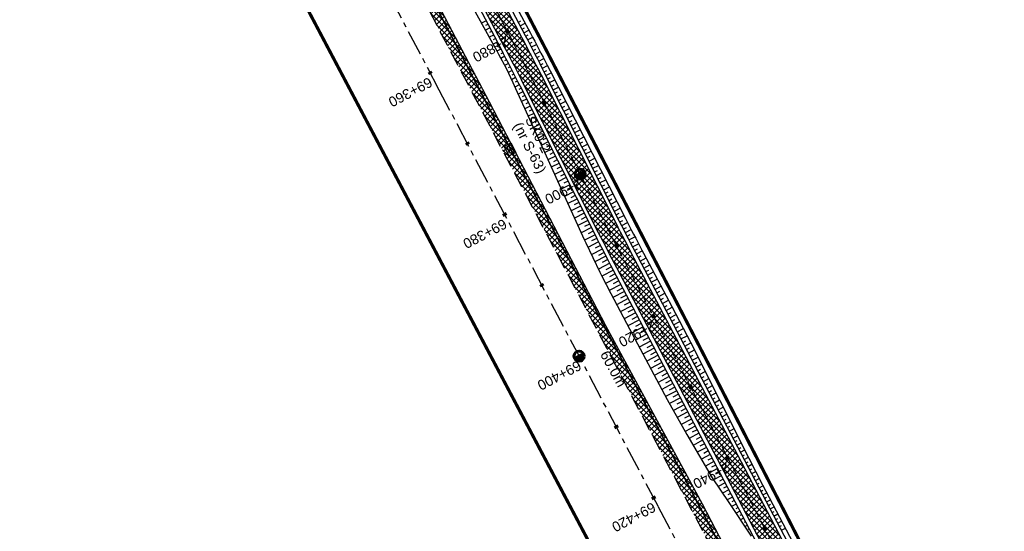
# Model space of a CAD drawing. Header units: metres. Extents: x 7529682 to 7533711, y 5721186 to 5727842.
# Tile 33 of 110: x 7530998 to 7531121, y 5725193 to 5725257. Entities that reach past the tile are written whole.
import ezdxf

# ---------------------------------------------------------------- set-up
doc = ezdxf.new("R2010")
doc.units = ezdxf.units.M
for name, pattern in [('817-dzialki-09-05-04$0$HIDDEN', [0.375, 0.25, -0.125]), ('CENTER', [50.8, 31.75, -6.35, 6.35, -6.35]), ('HIDDEN', [9.525, 6.35, -3.175])]:
    doc.linetypes.add(name, pattern=pattern)
for name, color, linetype in [('C-DROGI-SYTUACJA-ETYKIETY', 7, 'Continuous'), ('D-hatch-pobocza', 131, 'Continuous'), ('D-pobocza', 7, 'Continuous'), ('D-skarpa', 7, 'Continuous'), ('D-skarpa-kreskowanie', 7, 'Continuous')]:
    doc.layers.add(name, color=color, linetype=linetype)
doc.layers.add('D-hatch-ciag-pieszo-rowerowy', color=7, linetype='Continuous', lineweight=13, true_color=0xff9f80)
doc.layers.add('D-LR-etap-III', color=7, linetype='817-dzialki-09-05-04$0$HIDDEN', lineweight=50, true_color=0xff1aff)
for name, color, linetype, lineweight in [('D-krawędzie', 7, 'Continuous', 30), ('D-obrzeża', 7, 'Continuous', 30), ('D-oś', 10, 'CENTER', 30), ('Sieci-T-kanal technologiczny', 4, 'kt kanał technologiczny', 30)]:
    doc.layers.add(name, color=color, linetype=linetype, lineweight=lineweight)
for name, color, linetype, true_color in [('D-opis-KT-dlugosci', 7, 'Continuous', 0xff8000), ('D-opis-KT-studnie', 7, 'Continuous', 0xff8000), ('poprzeczki', 7, 'Continuous', 0x0000c7)]:
    doc.layers.add(name, color=color, linetype=linetype, true_color=true_color)
doc.styles.add('ARIAL', font='arial.ttf', dxfattribs={"height": 1})
doc.styles.get("Standard").update_dxf_attribs({"font": 'arial.ttf'})
doc.linetypes.add('kt kanał technologiczny', pattern='A,1,-0.8,["kt",Standard,S=0.5,R=0,X=-0.7,Y=-0.15],-0.3', length=2.1)
pattern_1 = [(45, (0, 0), (-0.33675960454, 0.33675960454), []), (135, (0, 0), (-0.33675960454, -0.33675960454), [])]

# ---------------------------------------------------------------- blocks, each defined once
blk = doc.blocks.new('kilometraz')
at = {"linetype": 'ByBlock', "lineweight": -2}
blk.add_hatch(color=0, dxfattribs=at).paths.add_polyline_path([(0, -0.28125, 0.41421356), (0.28125, 0, 0.41421356), (0, 0.28125)])
at = {"color": 0, "linetype": 'ByBlock', "lineweight": -2}
blk.add_line((0, 0.28125), (0, -0.28125), dxfattribs=at)
blk.add_circle((0, 0), 0.28125, dxfattribs=at)
blk = doc.blocks.new('AeccTickLine')
at = {"color": 0, "linetype": 'ByBlock', "lineweight": -2}
blk.add_line((0, 1), (0, -1), dxfattribs=at)
blk = doc.blocks.new('SKR2')
at = {"layer": 'Sieci-T-kanal technologiczny', "color": 2, "lineweight": 25}
for points in [[(0.03, -0.19), (0.96, -1.15), (0.28, -1.81), (-0.65, -0.84)], [(-0.04, -0.54), (0.61, -1.21), (0.23, -1.57), (-0.41, -0.9)]]:
    blk.add_lwpolyline(points, close=True, dxfattribs=at)
blk.add_lwpolyline([(-0.09, -1.23), (0.28, -0.87)], dxfattribs=at)

msp = doc.modelspace()

# ---------------------------------------------------------------- hatches: boundary and pattern name
at = {"layer": 'D-hatch-ciag-pieszo-rowerowy'}
h = msp.add_hatch(dxfattribs=at)
h.set_pattern_fill('ANSI37', color=256, scale=0.15, style=0)
h.set_pattern_definition(pattern_1)
h.paths.add_polyline_path([(7531044.82, 5725285.57), (7531043.69, 5725285.03), (7531059.94, 5725254.22, -0.004401), (7531062.37, 5725249.53), (7531071.71, 5725231.04, 0.004122), (7531073.98, 5725226.64), (7531080.59, 5725214.07), (7531081.74, 5725214.58), (7531075.09, 5725227.22, -0.004122), (7531072.82, 5725231.61), (7531063.48, 5725250.1, 0.004401), (7531061.05, 5725254.8)])
h.paths.add_polyline_path([(7531043.69, 5725285.03), (7531042.56, 5725284.5), (7531058.83, 5725253.65, -0.004401), (7531061.26, 5725248.96), (7531070.6, 5725230.47, 0.004122), (7531072.86, 5725226.07), (7531079.44, 5725213.57), (7531080.59, 5725214.07), (7531073.98, 5725226.64, -0.004122), (7531071.71, 5725231.04), (7531062.37, 5725249.53, 0.004401), (7531059.94, 5725254.22)])
h = msp.add_hatch(dxfattribs=at)
h.set_pattern_fill('ANSI37', color=256, scale=0.15, style=0)
h.set_pattern_definition(pattern_1)
h.paths.add_polyline_path([(7531088.49, 5725201.74), (7531081.74, 5725214.58), (7531080.59, 5725214.07), (7531087.38, 5725201.16), (7531110.12, 5725157.82), (7531118.16, 5725142.9), (7531119.25, 5725143.51), (7531111.23, 5725158.4)])
h.paths.add_polyline_path([(7531087.38, 5725201.16), (7531080.59, 5725214.07), (7531079.44, 5725213.57), (7531086.28, 5725200.58), (7531109.01, 5725157.24), (7531117.08, 5725142.28), (7531118.16, 5725142.9), (7531110.12, 5725157.82)])
at = {"layer": 'D-hatch-pobocza'}
h = msp.add_hatch(dxfattribs=at)
h.set_pattern_fill('ANSI37', color=256, scale=0.15, style=0)
h.set_pattern_definition(pattern_1)
h.paths.add_polyline_path([(7531057.01, 5725246.72), (7531044.19, 5725271.11), (7531030.97, 5725296.42), (7531019.37, 5725318.31), (7531007.54, 5725340.71), (7530994.47, 5725365.47), (7530982.58, 5725387.65), (7530971.81, 5725408.22), (7530959.96, 5725430.76), (7530944.54, 5725460.14), (7530935.92, 5725477.07), (7530923.1, 5725500.31), (7530908, 5725529.49), (7530889.66, 5725563.38), (7530889.59, 5725561.26), (7530918.17, 5725507.18), (7530950.16, 5725446.31), (7530993.42, 5725364.26), (7531022.77, 5725308.72), (7531053.81, 5725249.87), (7531081.17, 5725197.87), (7531103.9, 5725154.54), (7531128.12, 5725108.45), (7531149.32, 5725068.21), (7531151.44, 5725067.36), (7531152, 5725067.29), (7531141.2, 5725086.69), (7531129.87, 5725108.78), (7531118.46, 5725130.11), (7531107.39, 5725151.39), (7531095.36, 5725174.01), (7531083.61, 5725196.49), (7531071.56, 5725218.8)])

# ---------------------------------------------------------------- linework, layer by layer
at = {"layer": 'D-krawędzie', "linetype": 'HIDDEN', "ltscale": 0.3, "flags": 128}
msp.add_lwpolyline([(7530572.01, 5726166.06), (7530599.74, 5726113.52), (7530641.56, 5726032.01), (7530660.96, 5725995.07), (7530689.13, 5725941.54), (7530707.34, 5725907.03), (7530725.26, 5725873.09), (7530743.97, 5725837.65), (7530770.53, 5725787.12), (7530787.86, 5725754.27), (7530809.9, 5725712.54), (7530824.74, 5725684.39), (7530840.86, 5725653.69), (7530860.68, 5725616.15), (7530865.28, 5725607.39), (7530878.05, 5725583.08), (7530918.17, 5725507.18), (7530950.16, 5725446.31), (7530993.42, 5725364.26), (7531022.77, 5725308.72), (7531053.81, 5725249.87), (7531081.17, 5725197.87), (7531103.9, 5725154.54), (7531128.12, 5725108.45), (7531149.3, 5725068.25), (7531167.38, 5725033.77), (7531197.16, 5724976.99), (7531228.15, 5724918.03), (7531253.15, 5724870.49), (7531286.8, 5724806.65), (7531306.74, 5724768.66), (7531335.09, 5724714.65), (7531357.32, 5724672.44), (7531373.64, 5724641.45), (7531392.16, 5724606), (7531418.48, 5724555.85), (7531439.73, 5724515.58), (7531476.36, 5724446.19), (7531491.8, 5724416.76), (7531531.9, 5724339.93), (7531557.23, 5724291.66), (7531569.85, 5724267.58), (7531591.38, 5724226.55), (7531610, 5724191.1), (7531616.88, 5724178), (7531629.98, 5724153.03), (7531641.01, 5724132.02), (7531664.91, 5724087.62), (7531677.64, 5724064.79), (7531683.11, 5724054.99), (7531686.75, 5724048.18), (7531695.45, 5724031.7), (7531703.75, 5724015.92), (7531709.21, 5724005.51), (7531719.39, 5723986.15), (7531726.3, 5723973), (7531732.74, 5723960.74), (7531735.13, 5723956.19)], dxfattribs=at)
at = {"layer": 'D-LR-etap-III', "ltscale": 10, "flags": 128}
msp.add_lwpolyline([(7531750.47, 5723895.1, 0.4, 0.4, 0), (7531750.5, 5723895.13, 0.4, 0.4, 0), (7531682.71, 5724022.92, 0.4, 0.4, 0), (7531619.18, 5724147.2, 0.4, 0.4, 0), (7531592.31, 5724198.49, 0.4, 0.4, 0), (7531553.26, 5724272.92, 0.4, 0.4, 0), (7531504.02, 5724366.79, 0.4, 0.4, 0), (7531482.09, 5724407.62, 0.4, 0.4, 0), (7531412.35, 5724541.18, 0.4, 0.4, 0), (7531388.46, 5724586.93, 0.4, 0.4, 0), (7531345.12, 5724669.94, 0.4, 0.4, 0), (7531127.66, 5725081.67, 0.4, 0.4, 0), (7531059.25, 5725211.04, 0.4, 0.4, 0), (7531008.01, 5725307.95, 0.4, 0.4, 0), (7530964.18, 5725390.84, 0.4, 0.4, 0), (7530914.56, 5725484.68, 0.4, 0.4, 0), (7530865.24, 5725577.49, 0.4, 0.4, 0), (7530840.09, 5725624.06, 0.4, 0.4, 0), (7530802.56, 5725694.92, 0.4, 0.4, 0), (7530755.54, 5725787.51, 0.4, 0.4, 0), (7530708.72, 5725876.3, 0.4, 0.4, 0), (7530695.12, 5725902.09, 0.4, 0.4, 0), (7530642.91, 5726001.08, 0.4, 0.4, 0), (7530634.93, 5726016.15, 0.4, 0.4, 0), (7530610.82, 5726061.93, 0.4, 0.4, 0), (7530610.82, 5726061.93, 0.4, 0.4, 0), (7530607.21, 5726063.51, 0.4, 0.4, 0), (7530597.42, 5726080.68, 0.4, 0.4, 0), (7530591.16, 5726088.44, 0.4, 0.4, 0), (7530581.28, 5726107.21, 0.4, 0.4, 0), (7530571.29, 5726130.56, 0.4, 0.4, 0), (7530549.55, 5726171.53, 0.4, 0.4, 0), (7530531.01, 5726206.47, 0.4, 0.4, 0), (7530516.46, 5726236.02, 0.4, 0.4, 0), (7530500.8, 5726266.14, 0.4, 0.4, 0), (7530491.35, 5726283.94, 0.4, 0.4, 0), (7530482.4, 5726303.41, 0.4, 0.4, 0), (7530482.4, 5726303.41, 0.4, 0.4, 0), (7530450.41, 5726357.28, 0.4, 0.4, 0), (7530397.76, 5726458.5, 0.4, 0.4, 0), (7530334.71, 5726583.66, 0.4, 0.4, 0), (7530303.94, 5726645.17, 0.4, 0.4, 0), (7530300.51, 5726651.78, 0.4, 0.4, 0), (7530289.21, 5726671.97, 0.4, 0.4, 0), (7530281.54, 5726685.57, 0.4, 0.4, 0), (7530261.37, 5726724.16, 0.4, 0.4, 0), (7530254.03, 5726738.21, 0.4, 0.4, 0), (7530197.22, 5726845.06, 0.4, 0.4, 0), (7530194.71, 5726849.15, 0.4, 0.4, 0), (7530195.92, 5726850.75, 0.4, 0.4, 0), (7530170.55, 5726892.96, 0.4, 0.4, 0), (7530143.17, 5726945.07, 0.4, 0.4, 0), (7530105.06, 5727018.32, 0.4, 0.4, 0), (7530100.06, 5727027.16, 0.4, 0.4, 0), (7530062.32, 5727099.63, 0.4, 0.4, 0), (7530015.38, 5727189.42, 0.4, 0.4, 0), (7529983.21, 5727250.21, 0.4, 0.4, 0), (7529953.28, 5727306.75, 0.4, 0.4, 0), (7529900.67, 5727406.16, 0.4, 0.4, 0), (7529890.63, 5727425.13, 0.4, 0.4, 0), (7529875.16, 5727454.43, 0.4, 0.4, 0), (7529857.56, 5727487.79, 0.4, 0.4, 0), (7529835.19, 5727530.19, 0.4, 0.4, 0), (7529811.74, 5727574.66, 0.4, 0.4, 0), (7529792.1, 5727611.92, 0.4, 0.4, 0), (7529768.07, 5727657.47, 0.4, 0.4, 0), (7529755.21, 5727682.13, 0.4, 0.4, 0), (7529753.31, 5727681.13, 0.4, 0.4, 0), (7529739.21, 5727707.77, 0.4, 0.4, 0), (7529735.39, 5727711.25, 0.4, 0.4, 0), (7529725.42, 5727730.2, 0.4, 0.4, 0), (7529723.55, 5727729.88, 0.4, 0.4, 0), (7529695.57, 5727782.93, 0.4, 0.4, 0), (7529717.68, 5727794.02, 0.4, 0.4, 0), (7529736.27, 5727758.65, 0.4, 0.4, 0), (7529736.27, 5727758.65, 0.4, 0.4, 0), (7529744.51, 5727750.41, 0.4, 0.4, 0), (7529744.51, 5727750.41, 0.4, 0.4, 0), (7529750.28, 5727738.55, 0.4, 0.4, 0), (7529777.11, 5727687.57, 0.4, 0.4, 0), (7529796.52, 5727651.33, 0.4, 0.4, 0), (7529814.94, 5727616.79, 0.4, 0.4, 0), (7529839.01, 5727572.3, 0.4, 0.4, 0), (7529860.62, 5727532.51, 0.4, 0.4, 0), (7529882.35, 5727491.5, 0.4, 0.4, 0), (7529904.87, 5727449.1, 0.4, 0.4, 0), (7529920.75, 5727418.88, 0.4, 0.4, 0), (7529946.68, 5727368.55, 0.4, 0.4, 0), (7529972.02, 5727320.57, 0.4, 0.4, 0), (7529987.74, 5727290.15, 0.4, 0.4, 0), (7529996.5, 5727273.66, 0.4, 0.4, 0), (7530017.54, 5727234.2, 0.4, 0.4, 0), (7530033.05, 5727204.86, 0.4, 0.4, 0), (7530051.62, 5727170.22, 0.4, 0.4, 0), (7530069.28, 5727137.02, 0.4, 0.4, 0), (7530089.39, 5727097.53, 0.4, 0.4, 0), (7530109.71, 5727060.75, 0.4, 0.4, 0), (7530136.77, 5727011.64, 0.4, 0.4, 0), (7530162.45, 5726962.74, 0.4, 0.4, 0), (7530187.67, 5726916.99, 0.4, 0.4, 0), (7530207.82, 5726879.34, 0.4, 0.4, 0), (7530230.63, 5726834.52, 0.4, 0.4, 0), (7530262.29, 5726776.62, 0.4, 0.4, 0), (7530277.51, 5726760.21, 0.4, 0.4, 0), (7530286.04, 5726744.11, 0.4, 0.4, 0), (7530288.1, 5726735.88, 0.4, 0.4, 0), (7530290.39, 5726725.05, 0.4, 0.4, 0), (7530296.18, 5726713.58, 0.4, 0.4, 0), (7530302.73, 5726701.18, 0.4, 0.4, 0), (7530325.69, 5726657.47, 0.4, 0.4, 0), (7530343.24, 5726623.65, 0.4, 0.4, 0), (7530360.23, 5726591.75, 0.4, 0.4, 0), (7530383.21, 5726548.06, 0.4, 0.4, 0), (7530406.02, 5726503.61, 0.4, 0.4, 0), (7530427.46, 5726462.62, 0.4, 0.4, 0), (7530447.93, 5726424.39, 0.4, 0.4, 0), (7530471.13, 5726379.92, 0.4, 0.4, 0), (7530490.5, 5726343.03, 0.4, 0.4, 0), (7530509.5, 5726306.73, 0.4, 0.4, 0), (7530529.89, 5726267.24, 0.4, 0.4, 0), (7530543.85, 5726238.99, 0.4, 0.4, 0), (7530554.81, 5726218.94, 0.4, 0.4, 0), (7530559.03, 5726212.22, 0.4, 0.4, 0), (7530563.06, 5726206.41, 0.4, 0.4, 0), (7530566.93, 5726200.46, 0.4, 0.4, 0), (7530569.77, 5726194.9, 0.4, 0.4, 0), (7530571.47, 5726191.28, 0.4, 0.4, 0), (7530572.84, 5726188.02, 0.4, 0.4, 0), (7530575.3, 5726182.03, 0.4, 0.4, 0), (7530579.74, 5726173.31, 0.4, 0.4, 0), (7530583.3, 5726167.41, 0.4, 0.4, 0), (7530593.4, 5726163.33, 0.4, 0.4, 0), (7530598.62, 5726155.26, 0.4, 0.4, 0), (7530608.26, 5726140.5, 0.4, 0.4, 0), (7530603.27, 5726136.83, 0.4, 0.4, 0), (7530606.53, 5726131.84, 0.4, 0.4, 0), (7530604.24, 5726124.22, 0.4, 0.4, 0), (7530605.85, 5726121.63, 0.4, 0.4, 0), (7530608.97, 5726116.16, 0.4, 0.4, 0), (7530618.11, 5726097.79, 0.4, 0.4, 0), (7530651.21, 5726034.96, 0.4, 0.4, 0), (7530670.24, 5725998.61, 0.4, 0.4, 0), (7530698.08, 5725945.95, 0.4, 0.4, 0), (7530716.51, 5725911.31, 0.4, 0.4, 0), (7530735.22, 5725875.67, 0.4, 0.4, 0), (7530752.5, 5725842.15, 0.4, 0.4, 0), (7530778.31, 5725793.5, 0.4, 0.4, 0), (7530797.5, 5725756.38, 0.4, 0.4, 0), (7530812.52, 5725728.29, 0.4, 0.4, 0), (7530820.04, 5725713.16, 0.4, 0.4, 0), (7530822.42, 5725710.19, 0.4, 0.4, 0), (7530833.15, 5725688.8, 0.4, 0.4, 0), (7530849.63, 5725656.16, 0.4, 0.4, 0), (7530867.98, 5725621.96, 0.4, 0.4, 0), (7530872.63, 5725612.89, 0.4, 0.4, 0), (7530880.35, 5725597.59, 0.4, 0.4, 0), (7530883.84, 5725593.39, 0.4, 0.4, 0), (7530891.78, 5725587.76, 0.4, 0.4, 0), (7530895.04, 5725584.28, 0.4, 0.4, 0), (7530897.03, 5725580.94, 0.4, 0.4, 0), (7530900.95, 5725579.95, 0.4, 0.4, 0), (7530904.81, 5725571.98, 0.4, 0.4, 0), (7530903.68, 5725568.57, 0.4, 0.4, 0), (7530908.9, 5725558.84, 0.4, 0.4, 0), (7530910.25, 5725545.67, 0.4, 0.4, 0), (7530912.87, 5725538.65, 0.4, 0.4, 0), (7530945.28, 5725478.46, 0.4, 0.4, 0), (7530959.69, 5725450.25, 0.4, 0.4, 0), (7531002.83, 5725368.19, 0.4, 0.4, 0), (7531044.7, 5725290.31, 0.4, 0.4, 0), (7531064.1, 5725253.21, 0.4, 0.4, 0), (7531083.01, 5725216.68, 0.4, 0.4, 0), (7531113.01, 5725158.47, 0.4, 0.4, 0), (7531137.36, 5725113.07, 0.4, 0.4, 0), (7531150.83, 5725086.71, 0.4, 0.4, 0), (7531159.75, 5725076.64, 0.4, 0.4, 0), (7531166.31, 5725074.58, 0.4, 0.4, 0), (7531172.29, 5725062.58, 0.4, 0.4, 0), (7531170.59, 5725055.61, 0.4, 0.4, 0), (7531173.73, 5725044.08, 0.4, 0.4, 0), (7531215.34, 5724964.86, 0.4, 0.4, 0), (7531238.05, 5724921.68, 0.4, 0.4, 0), (7531262.39, 5724875.28, 0.4, 0.4, 0), (7531295.59, 5724811.27, 0.4, 0.4, 0), (7531348.49, 5724712.36, 0.4, 0.4, 0), (7531363.74, 5724682.68, 0.4, 0.4, 0), (7531366.99, 5724675.87, 0.4, 0.4, 0), (7531382.54, 5724646.11, 0.4, 0.4, 0), (7531401.3, 5724610.87, 0.4, 0.4, 0), (7531428.96, 5724558.86, 0.4, 0.4, 0), (7531449.11, 5724520.4, 0.4, 0.4, 0), (7531477.29, 5724465.83, 0.4, 0.4, 0), (7531501, 5724421.11, 0.4, 0.4, 0), (7531512.12, 5724400.55, 0.4, 0.4, 0), (7531513.78, 5724396.76, 0.4, 0.4, 0), (7531526.32, 5724379.39, 0.4, 0.4, 0), (7531566.78, 5724302.74, 0.4, 0.4, 0), (7531612.28, 5724225.61, 0.4, 0.4, 0), (7531620.49, 5724210.55, 0.4, 0.4, 0), (7531631.58, 5724196.26, 0.4, 0.4, 0), (7531653.48, 5724152.43, 0.4, 0.4, 0), (7531661.15, 5724128.49, 0.4, 0.4, 0), (7531673.88, 5724101.19, 0.4, 0.4, 0), (7531684.69, 5724081.18, 0.4, 0.4, 0), (7531699.21, 5724051.17, 0.4, 0.4, 0), (7531704.03, 5724040.58, 0.4, 0.4, 0), (7531704.03, 5724040.58, 0.4, 0.4, 0), (7531703.91, 5724037.17, 0.4, 0.4, 0), (7531736.42, 5723969.23, 0.4, 0.4, 0), (7531738.29, 5723967.7, 0.4, 0.4, 0), (7531742.18, 5723962.35, 0.4, 0.4, 0), (7531744.29, 5723958.62, 0.4, 0.4, 0), (7531755.39, 5723944.19, 0.4, 0.4, 0), (7531758.69, 5723936.76, 0.4, 0.4, 0), (7531780.08, 5723929.25, 0.4, 0.4, 0), (7531792.61, 5723906.34, 0.4, 0.4, 0), (7531792.61, 5723906.34, 0.4, 0.4, 0), (7531756.96, 5723883.06, 0.4, 0.4, 0), (7531750.46, 5723895.13, 0.4, 0.4, 0), (7531750.46, 5723895.13, 0, 0, 0)], format="xyseb", dxfattribs=at)
at = {"layer": 'D-obrzeża'}
for points in [[(7531164.32, 5725069.74), (7531163.36, 5725071.53), (7531162.18, 5725071.11, -0.373479), (7531159.74, 5725072.06), (7531157.82, 5725075.71, 0.068604), (7531155.43, 5725079.04), (7531152.26, 5725082.38, -0.075217), (7531147.13, 5725089.74), (7531137.49, 5725109.26, 0.008945), (7531132.57, 5725118.8), (7531111.23, 5725158.4), (7531088.49, 5725201.74), (7531075.09, 5725227.22, -0.004122), (7531072.82, 5725231.61), (7531063.48, 5725250.1, 0.004401), (7531061.05, 5725254.8), (7531036.31, 5725301.7, 0.004228), (7531033.91, 5725306.16), (7531023.95, 5725324.3, -0.004067)], [(7531021.74, 5725323.12), (7531031.71, 5725304.98, -0.004228), (7531034.11, 5725300.51), (7531058.83, 5725253.65, -0.004401), (7531061.26, 5725248.96), (7531070.6, 5725230.47, 0.004122), (7531072.86, 5725226.07), (7531086.28, 5725200.58), (7531109.01, 5725157.24), (7531130.34, 5725117.67, -0.009012), (7531135.3, 5725108.06), (7531145.04, 5725088.32, 0.075286), (7531150.17, 5725080.95), (7531153.38, 5725077.57, -0.068604), (7531155.77, 5725074.24), (7531156.91, 5725072.06), (7531159.32, 5725067.48)]]:
    msp.add_lwpolyline(points, format="xyb", dxfattribs=at)
at = {"layer": 'D-oś', "ltscale": 0.1}
msp.add_lwpolyline([(7531164.28, 5725032.14), (7531146.2, 5725066.62), (7531125.03, 5725106.82), (7531100.8, 5725152.91), (7531078.07, 5725196.25), (7531050.71, 5725248.24), (7531019.67, 5725307.08), (7530990.32, 5725362.63), (7530947.07, 5725444.68), (7530915.08, 5725505.55), (7530874.95, 5725581.45)], dxfattribs=at)
at = {"layer": 'D-oś', "ltscale": 0.03}
msp.add_lwpolyline([(7531022.84, 5725323.71), (7531032.81, 5725305.57, -0.004228), (7531035.21, 5725301.1), (7531059.94, 5725254.22, -0.004401), (7531062.37, 5725249.53), (7531071.71, 5725231.04, 0.004122), (7531073.98, 5725226.64), (7531073.98, 5725226.64), (7531087.38, 5725201.16), (7531110.12, 5725157.82), (7531131.46, 5725118.23, -0.008978), (7531136.4, 5725108.66), (7531146.08, 5725089.03, 0.075252), (7531151.22, 5725081.67), (7531154.31, 5725078.4, -0.068936), (7531156.87, 5725074.83), (7531166.99, 5725055.55, -0.068732)], format="xyb", dxfattribs=at)
at = {"layer": 'D-pobocza'}
msp.add_lwpolyline([(7531149.32, 5725068.21), (7531151.44, 5725067.36), (7531152, 5725067.29), (7531141.2, 5725086.69), (7531129.87, 5725108.78), (7531118.46, 5725130.11), (7531107.39, 5725151.39), (7531095.36, 5725174.01), (7531083.61, 5725196.49), (7531071.56, 5725218.8), (7531057.01, 5725246.72), (7531044.19, 5725271.11), (7531030.97, 5725296.42), (7531019.37, 5725318.31), (7531007.54, 5725340.71), (7530994.47, 5725365.47), (7530982.58, 5725387.65), (7530971.81, 5725408.22), (7530959.96, 5725430.76), (7530944.54, 5725460.14), (7530935.92, 5725477.07), (7530923.1, 5725500.31), (7530908, 5725529.49), (7530889.66, 5725563.38)], dxfattribs=at)
for points in [[(7531164.78, 5725069.95), (7531163.59, 5725072.15), (7531162.01, 5725071.58, -0.373479), (7531160.18, 5725072.3), (7531158.23, 5725076, 0.068604), (7531155.84, 5725079.33), (7531152.68, 5725082.67, -0.075201), (7531147.55, 5725090.03), (7531137.93, 5725109.51, 0.008929), (7531133.02, 5725119.03), (7531111.67, 5725158.63), (7531088.93, 5725201.97), (7531075.53, 5725227.45, -0.004122), (7531073.26, 5725231.84), (7531063.92, 5725250.33, 0.004401), (7531061.5, 5725255.03), (7531036.75, 5725301.93, 0.004228), (7531034.35, 5725306.4), (7531024.39, 5725324.54, -0.004067)], [(7531021.3, 5725322.88), (7531031.27, 5725304.74, -0.004228), (7531033.67, 5725300.27), (7531058.39, 5725253.42, -0.004401), (7531060.81, 5725248.73), (7531070.15, 5725230.24, 0.004122), (7531072.42, 5725225.84), (7531085.83, 5725200.34), (7531108.57, 5725157.01), (7531129.89, 5725117.44, -0.009025), (7531134.86, 5725107.82), (7531144.62, 5725088.04, 0.075299), (7531149.75, 5725080.67), (7531152.97, 5725077.27, -0.068604), (7531155.36, 5725073.94), (7531156.47, 5725071.83), (7531158.84, 5725067.32)]]:
    msp.add_lwpolyline(points, format="xyb", dxfattribs=at)
at = {"layer": 'D-skarpa', "linetype": 'Continuous'}
msp.add_lwpolyline([(7531059.04, 5725261.12), (7531062.11, 5725255.37, -0.003818), (7531064.21, 5725251.37), (7531064.58, 5725250.65), (7531074, 5725232.2, 0.00382), (7531076.05, 5725228.26), (7531076.27, 5725227.85), (7531079.81, 5725221.2), (7531082.12, 5725216.77), (7531089.44, 5725202.24), (7531091.14, 5725198.91), (7531095.82, 5725190.07)], format="xyb", dxfattribs=at)
msp.add_lwpolyline([(7531054.75, 5725258.86), (7531057.16, 5725254.48), (7531057.89, 5725253.14), (7531058.12, 5725252.73), (7531059.06, 5725250.98), (7531059.9, 5725249.18), (7531060.23, 5725248.45), (7531061.56, 5725245.54), (7531068.83, 5725229.59), (7531069.03, 5725229.15), (7531069.9, 5725227.32), (7531070.79, 5725225.5), (7531071, 5725225.08), (7531072.15, 5725222.82), (7531074.48, 5725218.4), (7531079.21, 5725209.59), (7531081.67, 5725205.23), (7531084.85, 5725199.82), (7531086.93, 5725196.7), (7531089.73, 5725192.52)], dxfattribs=at)
at = {"layer": 'D-skarpa-kreskowanie', "linetype": 'Continuous'}
for p, q in [((7531056.56, 5725256.89, 107.95), (7531055.99, 5725256.6, 107.53)), ((7531056.79, 5725256.45, 107.95), (7531056.51, 5725256.3, 107.74)), ((7531060.6, 5725256.73, 108.08), (7531060.9, 5725256.9, 107.85)), ((7531060.83, 5725256.29, 108.08), (7531061.45, 5725256.62, 107.61)), ((7531057.02, 5725256.01, 107.95), (7531056.48, 5725255.72, 107.54)), ((7531057.49, 5725255.12, 107.95), (7531056.96, 5725254.84, 107.55)), ((7531057.26, 5725255.57, 107.95), (7531056.99, 5725255.42, 107.75)), ((7531061.06, 5725255.85, 108.08), (7531061.37, 5725256.01, 107.85)), ((7531061.3, 5725255.41, 108.08), (7531061.92, 5725255.74, 107.61)), ((7531061.53, 5725254.97, 108.08), (7531061.84, 5725255.13, 107.84)), ((7531061.76, 5725254.52, 108.08), (7531062.39, 5725254.85, 107.61)), ((7531057.96, 5725254.24, 107.95), (7531057.44, 5725253.97, 107.56)), ((7531057.72, 5725254.68, 107.95), (7531057.46, 5725254.54, 107.75)), ((7531058.19, 5725253.8, 107.95), (7531057.93, 5725253.66, 107.76)), ((7531061.99, 5725254.08, 108.08), (7531062.31, 5725254.24, 107.84)), ((7531062.23, 5725253.64, 108.08), (7531062.86, 5725253.96, 107.6)), ((7531058.42, 5725253.36, 107.95), (7531057.92, 5725253.09, 107.57)), ((7531058.89, 5725252.47, 107.95), (7531058.39, 5725252.21, 107.58)), ((7531058.66, 5725252.91, 107.95), (7531058.41, 5725252.78, 107.76)), ((7531062.46, 5725253.19, 108.08), (7531062.77, 5725253.36, 107.84)), ((7531062.69, 5725252.75, 108.08), (7531063.32, 5725253.08, 107.6)), ((7531062.91, 5725252.3, 108.08), (7531063.23, 5725252.47, 107.84)), ((7531059.12, 5725252.03, 107.95), (7531058.87, 5725251.9, 107.77)), ((7531059.35, 5725251.58, 107.95), (7531058.87, 5725251.33, 107.59)), ((7531059.58, 5725251.14, 107.95), (7531059.34, 5725251.01, 107.77)), ((7531063.14, 5725251.86, 108.08), (7531063.78, 5725252.19, 107.6)), ((7531063.37, 5725251.41, 108.08), (7531063.69, 5725251.58, 107.84)), ((7531063.6, 5725250.97, 108.08), (7531064.25, 5725251.3, 107.59)), ((7531059.81, 5725250.69, 107.95), (7531059.31, 5725250.44, 107.58)), ((7531060.04, 5725250.25, 107.95), (7531059.78, 5725250.12, 107.76)), ((7531063.83, 5725250.52, 108.08), (7531064.15, 5725250.69, 107.84)), ((7531064.05, 5725250.08, 108.08), (7531064.7, 5725250.41, 107.59)), ((7531060.26, 5725249.8, 107.95), (7531059.74, 5725249.53, 107.55)), ((7531060.72, 5725248.91, 107.95), (7531060.15, 5725248.63, 107.53)), ((7531060.49, 5725249.36, 107.95), (7531060.22, 5725249.22, 107.74)), ((7531064.28, 5725249.63, 108.08), (7531064.6, 5725249.8, 107.83)), ((7531064.5, 5725249.18, 108.08), (7531065.16, 5725249.52, 107.59)), ((7531064.73, 5725248.74, 108.08), (7531065.06, 5725248.9, 107.83)), ((7531061.17, 5725248.02, 107.95), (7531060.57, 5725247.72, 107.5)), ((7531060.94, 5725248.47, 107.95), (7531060.65, 5725248.32, 107.73)), ((7531061.39, 5725247.57, 107.95), (7531061.08, 5725247.42, 107.72)), ((7531064.95, 5725248.29, 108.08), (7531065.61, 5725248.63, 107.59)), ((7531065.18, 5725247.85, 108.08), (7531065.51, 5725248.01, 107.83)), ((7531065.4, 5725247.4, 108.08), (7531066.07, 5725247.73, 107.58)), ((7531061.62, 5725247.13, 107.95), (7531060.98, 5725246.81, 107.47)), ((7531062.07, 5725246.24, 107.95), (7531061.4, 5725245.9, 107.44)), ((7531061.85, 5725246.68, 107.95), (7531061.52, 5725246.52, 107.7)), ((7531065.63, 5725246.95, 108.08), (7531065.96, 5725247.12, 107.83)), ((7531065.85, 5725246.51, 108.08), (7531066.52, 5725246.84, 107.58)), ((7531066.08, 5725246.06, 108.08), (7531066.41, 5725246.23, 107.83)), ((7531062.52, 5725245.34, 107.95), (7531061.81, 5725244.98, 107.42)), ((7531062.3, 5725245.79, 107.95), (7531061.95, 5725245.61, 107.69)), ((7531066.31, 5725245.61, 108.08), (7531066.98, 5725245.95, 107.58)), ((7531066.53, 5725245.17, 108.08), (7531066.87, 5725245.34, 107.83)), ((7531066.76, 5725244.72, 108.08), (7531067.43, 5725245.06, 107.57)), ((7531062.97, 5725244.45, 107.95), (7531062.23, 5725244.07, 107.39)), ((7531062.75, 5725244.9, 107.95), (7531062.38, 5725244.71, 107.68)), ((7531063.2, 5725244, 107.95), (7531062.82, 5725243.81, 107.66)), ((7531066.98, 5725244.28, 108.08), (7531067.32, 5725244.45, 107.83)), ((7531067.21, 5725243.83, 108.08), (7531067.89, 5725244.17, 107.57)), ((7531063.42, 5725243.56, 107.95), (7531062.64, 5725243.16, 107.36)), ((7531063.87, 5725242.67, 107.95), (7531063.06, 5725242.25, 107.34)), ((7531063.65, 5725243.11, 107.95), (7531063.25, 5725242.91, 107.65)), ((7531067.43, 5725243.38, 108.08), (7531067.77, 5725243.56, 107.82)), ((7531067.66, 5725242.94, 108.08), (7531068.34, 5725243.28, 107.57)), ((7531067.88, 5725242.49, 108.08), (7531068.23, 5725242.66, 107.82)), ((7531064.33, 5725241.77, 107.95), (7531063.47, 5725241.34, 107.31)), ((7531064.1, 5725242.22, 107.95), (7531063.68, 5725242.01, 107.64)), ((7531064.55, 5725241.33, 107.95), (7531064.12, 5725241.11, 107.62)), ((7531068.11, 5725242.04, 108.08), (7531068.8, 5725242.39, 107.57)), ((7531068.33, 5725241.6, 108.08), (7531068.68, 5725241.77, 107.82)), ((7531068.56, 5725241.15, 108.08), (7531069.25, 5725241.5, 107.56)), ((7531064.78, 5725240.88, 107.95), (7531063.89, 5725240.43, 107.28)), ((7531065, 5725240.43, 107.95), (7531064.55, 5725240.2, 107.61)), ((7531068.79, 5725240.71, 108.08), (7531069.13, 5725240.88, 107.82)), ((7531069.01, 5725240.26, 108.08), (7531069.7, 5725240.61, 107.56)), ((7531065.23, 5725239.99, 107.95), (7531064.3, 5725239.52, 107.26)), ((7531065.68, 5725239.09, 107.95), (7531064.72, 5725238.61, 107.23)), ((7531065.45, 5725239.54, 107.95), (7531064.98, 5725239.3, 107.6)), ((7531069.24, 5725239.81, 108.08), (7531069.58, 5725239.99, 107.82)), ((7531069.46, 5725239.37, 108.08), (7531070.16, 5725239.72, 107.56)), ((7531069.69, 5725238.92, 108.08), (7531070.04, 5725239.1, 107.82)), ((7531069.91, 5725238.47, 108.08), (7531070.61, 5725238.83, 107.55)), ((7531066.13, 5725238.2, 107.95), (7531065.13, 5725237.7, 107.2)), ((7531065.9, 5725238.65, 107.95), (7531065.41, 5725238.4, 107.58)), ((7531066.35, 5725237.76, 107.95), (7531065.85, 5725237.5, 107.57)), ((7531070.14, 5725238.03, 108.08), (7531070.49, 5725238.21, 107.81)), ((7531070.36, 5725237.58, 108.08), (7531071.07, 5725237.94, 107.55)), ((7531066.58, 5725237.31, 107.95), (7531065.55, 5725236.79, 107.18)), ((7531067.03, 5725236.42, 107.95), (7531065.96, 5725235.88, 107.15)), ((7531066.81, 5725236.86, 107.95), (7531066.28, 5725236.6, 107.56)), ((7531070.59, 5725237.14, 108.08), (7531070.94, 5725237.31, 107.81)), ((7531070.82, 5725236.69, 108.08), (7531071.52, 5725237.05, 107.55)), ((7531071.04, 5725236.24, 108.08), (7531071.4, 5725236.42, 107.81)), ((7531067.48, 5725235.52, 107.95), (7531066.38, 5725234.97, 107.12)), ((7531067.26, 5725235.97, 107.95), (7531066.71, 5725235.7, 107.54)), ((7531071.27, 5725235.8, 108.08), (7531071.98, 5725236.16, 107.54)), ((7531071.49, 5725235.35, 108.08), (7531071.85, 5725235.53, 107.81)), ((7531071.72, 5725234.9, 108.08), (7531072.43, 5725235.27, 107.54)), ((7531067.93, 5725234.63, 107.95), (7531066.79, 5725234.06, 107.1)), ((7531067.71, 5725235.08, 107.95), (7531067.15, 5725234.8, 107.53)), ((7531068.16, 5725234.19, 107.95), (7531067.58, 5725233.89, 107.51)), ((7531071.94, 5725234.46, 108.08), (7531072.3, 5725234.64, 107.81)), ((7531072.17, 5725234.01, 108.08), (7531072.89, 5725234.38, 107.54)), ((7531068.38, 5725233.74, 107.95), (7531067.21, 5725233.15, 107.07)), ((7531068.83, 5725232.85, 107.95), (7531067.62, 5725232.24, 107.04)), ((7531068.61, 5725233.29, 107.95), (7531068.01, 5725232.99, 107.5)), ((7531072.39, 5725233.57, 108.08), (7531072.75, 5725233.75, 107.81)), ((7531072.62, 5725233.12, 108.08), (7531073.34, 5725233.48, 107.54)), ((7531072.84, 5725232.67, 108.08), (7531073.21, 5725232.86, 107.81)), ((7531069.29, 5725231.95, 107.95), (7531068.04, 5725231.32, 107.02)), ((7531069.06, 5725232.4, 107.95), (7531068.45, 5725232.09, 107.49)), ((7531069.51, 5725231.51, 107.95), (7531068.88, 5725231.19, 107.47)), ((7531073.07, 5725232.23, 108.08), (7531073.8, 5725232.59, 107.53)), ((7531073.3, 5725231.78, 108.08), (7531073.66, 5725231.96, 107.8)), ((7531073.52, 5725231.33, 108.08), (7531074.25, 5725231.71, 107.53)), ((7531069.74, 5725231.06, 107.95), (7531068.45, 5725230.41, 106.99)), ((7531069.96, 5725230.62, 107.95), (7531069.31, 5725230.29, 107.46)), ((7531073.75, 5725230.89, 108.08), (7531074.12, 5725231.08, 107.8)), ((7531073.98, 5725230.44, 108.08), (7531074.71, 5725230.82, 107.53)), ((7531070.19, 5725230.17, 107.95), (7531068.87, 5725229.5, 106.96)), ((7531070.64, 5725229.28, 107.95), (7531069.3, 5725228.59, 106.94)), ((7531070.41, 5725229.72, 107.95), (7531069.75, 5725229.39, 107.45)), ((7531074.2, 5725230, 108.08), (7531074.57, 5725230.19, 107.8)), ((7531074.43, 5725229.55, 108.08), (7531075.17, 5725229.93, 107.52)), ((7531074.66, 5725229.11, 108.08), (7531075.03, 5725229.3, 107.8)), ((7531074.89, 5725228.67, 108.08), (7531075.63, 5725229.05, 107.52)), ((7531071.1, 5725228.39, 107.95), (7531069.72, 5725227.68, 106.92)), ((7531070.87, 5725228.83, 107.95), (7531070.19, 5725228.49, 107.44)), ((7531071.33, 5725227.94, 107.95), (7531070.63, 5725227.59, 107.43)), ((7531075.12, 5725228.22, 108.08), (7531075.5, 5725228.42, 107.8)), ((7531075.36, 5725227.78, 108.08), (7531076.1, 5725228.17, 107.52)), ((7531071.56, 5725227.5, 107.95), (7531070.16, 5725226.78, 106.9)), ((7531072.02, 5725226.61, 107.95), (7531070.61, 5725225.87, 106.88)), ((7531071.79, 5725227.06, 107.95), (7531071.09, 5725226.69, 107.42)), ((7531075.59, 5725227.34, 108.08), (7531075.96, 5725227.53, 107.8)), ((7531075.82, 5725226.89, 108.08), (7531076.57, 5725227.29, 107.51)), ((7531076.05, 5725226.45, 108.08), (7531076.43, 5725226.65, 107.79)), ((7531072.48, 5725225.73, 107.95), (7531071.06, 5725224.98, 106.87)), ((7531072.25, 5725226.17, 107.95), (7531071.54, 5725225.8, 107.41)), ((7531072.71, 5725225.28, 107.95), (7531072, 5725224.91, 107.41)), ((7531076.29, 5725226.01, 108.08), (7531077.04, 5725226.4, 107.51)), ((7531076.52, 5725225.57, 108.08), (7531076.9, 5725225.76, 107.79)), ((7531076.75, 5725225.12, 108.08), (7531077.51, 5725225.52, 107.51)), ((7531072.95, 5725224.84, 107.95), (7531071.51, 5725224.09, 106.86)), ((7531073.18, 5725224.4, 107.95), (7531072.46, 5725224.02, 107.4)), ((7531076.98, 5725224.68, 108.08), (7531077.36, 5725224.88, 107.79)), ((7531077.22, 5725224.24, 108.08), (7531077.98, 5725224.64, 107.5)), ((7531073.41, 5725223.96, 107.95), (7531071.96, 5725223.19, 106.85)), ((7531073.88, 5725223.07, 107.95), (7531072.42, 5725222.31, 106.85)), ((7531073.64, 5725223.51, 107.95), (7531072.92, 5725223.13, 107.4)), ((7531077.45, 5725223.8, 108.08), (7531077.83, 5725224, 107.79)), ((7531077.68, 5725223.35, 108.08), (7531078.45, 5725223.76, 107.5)), ((7531077.92, 5725222.91, 108.08), (7531078.3, 5725223.11, 107.79)), ((7531078.15, 5725222.47, 108.08), (7531078.92, 5725222.87, 107.5)), ((7531074.34, 5725222.19, 107.95), (7531072.89, 5725221.42, 106.85)), ((7531074.11, 5725222.63, 107.95), (7531073.38, 5725222.25, 107.4)), ((7531074.58, 5725221.74, 107.95), (7531073.85, 5725221.36, 107.4)), ((7531078.38, 5725222.03, 108.08), (7531078.77, 5725222.23, 107.79)), ((7531078.61, 5725221.58, 108.08), (7531079.39, 5725221.99, 107.49)), ((7531074.81, 5725221.3, 107.95), (7531073.35, 5725220.54, 106.85)), ((7531075.27, 5725220.42, 107.95), (7531073.82, 5725219.65, 106.85)), ((7531075.04, 5725220.86, 107.95), (7531074.31, 5725220.48, 107.4)), ((7531078.85, 5725221.14, 108.08), (7531079.23, 5725221.35, 107.78)), ((7531079.08, 5725220.7, 108.08), (7531079.85, 5725221.11, 107.49)), ((7531079.31, 5725220.26, 108.08), (7531079.7, 5725220.46, 107.78)), ((7531075.74, 5725219.53, 107.95), (7531074.28, 5725218.77, 106.85)), ((7531075.51, 5725219.97, 107.95), (7531074.78, 5725219.59, 107.4)), ((7531079.55, 5725219.81, 108.08), (7531080.32, 5725220.22, 107.49)), ((7531079.78, 5725219.37, 108.08), (7531080.16, 5725219.57, 107.78)), ((7531080.01, 5725218.93, 108.08), (7531080.78, 5725219.33, 107.49)), ((7531076.21, 5725218.65, 107.95), (7531074.75, 5725217.88, 106.85)), ((7531075.97, 5725219.09, 107.95), (7531075.24, 5725218.71, 107.4)), ((7531076.44, 5725218.2, 107.95), (7531075.71, 5725217.82, 107.4)), ((7531080.24, 5725218.49, 108.08), (7531080.63, 5725218.69, 107.79)), ((7531080.48, 5725218.04, 108.08), (7531081.25, 5725218.45, 107.5)), ((7531076.67, 5725217.76, 107.95), (7531075.23, 5725217, 106.86)), ((7531077.14, 5725216.88, 107.95), (7531075.7, 5725216.12, 106.86)), ((7531076.9, 5725217.32, 107.95), (7531076.18, 5725216.94, 107.4)), ((7531080.71, 5725217.6, 108.08), (7531081.09, 5725217.8, 107.79)), ((7531080.94, 5725217.16, 108.08), (7531081.71, 5725217.56, 107.5)), ((7531081.18, 5725216.72, 108.08), (7531081.56, 5725216.92, 107.79)), ((7531081.41, 5725216.27, 108.08), (7531082.17, 5725216.68, 107.5)), ((7531077.6, 5725215.99, 107.95), (7531076.17, 5725215.24, 106.87)), ((7531077.37, 5725216.43, 107.95), (7531076.65, 5725216.06, 107.41)), ((7531077.83, 5725215.55, 107.95), (7531077.12, 5725215.17, 107.41)), ((7531081.64, 5725215.83, 108.08), (7531082.02, 5725216.03, 107.79)), ((7531081.87, 5725215.39, 108.08), (7531082.62, 5725215.78, 107.51)), ((7531078.07, 5725215.11, 107.95), (7531076.65, 5725214.36, 106.87)), ((7531078.53, 5725214.22, 107.95), (7531077.12, 5725213.48, 106.88)), ((7531078.3, 5725214.66, 107.95), (7531077.59, 5725214.29, 107.41)), ((7531082.11, 5725214.95, 108.08), (7531082.48, 5725215.14, 107.8)), ((7531082.34, 5725214.5, 108.08), (7531083.07, 5725214.89, 107.52)), ((7531082.57, 5725214.06, 108.08), (7531082.93, 5725214.25, 107.8)), ((7531079, 5725213.34, 107.95), (7531077.59, 5725212.6, 106.89)), ((7531078.77, 5725213.78, 107.95), (7531078.06, 5725213.41, 107.41)), ((7531082.8, 5725213.62, 108.07), (7531083.52, 5725214, 107.54)), ((7531083.04, 5725213.18, 108.07), (7531083.39, 5725213.36, 107.81)), ((7531083.27, 5725212.73, 108.07), (7531083.97, 5725213.1, 107.55)), ((7531079.46, 5725212.45, 107.95), (7531078.07, 5725211.72, 106.89)), ((7531079.23, 5725212.89, 107.95), (7531078.53, 5725212.52, 107.42)), ((7531079.7, 5725212.01, 107.94), (7531079, 5725211.64, 107.42)), ((7531083.5, 5725212.29, 108.07), (7531083.85, 5725212.47, 107.81)), ((7531083.74, 5725211.85, 108.07), (7531084.42, 5725212.21, 107.56)), ((7531079.93, 5725211.57, 107.94), (7531078.54, 5725210.83, 106.9)), ((7531080.4, 5725210.68, 107.94), (7531079.01, 5725209.95, 106.9)), ((7531080.16, 5725211.12, 107.94), (7531079.47, 5725210.76, 107.42)), ((7531083.97, 5725211.41, 108.07), (7531084.31, 5725211.58, 107.82)), ((7531084.2, 5725210.96, 108.07), (7531084.87, 5725211.32, 107.57)), ((7531084.43, 5725210.52, 108.07), (7531084.76, 5725210.7, 107.83)), ((7531080.86, 5725209.8, 107.94), (7531079.5, 5725209.08, 106.92)), ((7531080.63, 5725210.24, 107.94), (7531079.94, 5725209.88, 107.43)), ((7531081.09, 5725209.35, 107.94), (7531080.42, 5725209, 107.44)), ((7531084.67, 5725210.08, 108.07), (7531085.32, 5725210.42, 107.58)), ((7531084.9, 5725209.64, 108.07), (7531085.22, 5725209.81, 107.83)), ((7531085.13, 5725209.19, 108.07), (7531085.77, 5725209.53, 107.6)), ((7531081.33, 5725208.91, 107.94), (7531079.99, 5725208.21, 106.94)), ((7531081.79, 5725208.03, 107.94), (7531080.48, 5725207.34, 106.96)), ((7531081.56, 5725208.47, 107.94), (7531080.9, 5725208.12, 107.45)), ((7531085.37, 5725208.75, 108.07), (7531085.68, 5725208.92, 107.84)), ((7531085.6, 5725208.31, 108.07), (7531086.22, 5725208.64, 107.61)), ((7531085.83, 5725207.87, 108.07), (7531086.14, 5725208.03, 107.84)), ((7531082.26, 5725207.14, 107.94), (7531080.97, 5725206.47, 106.98)), ((7531082.03, 5725207.58, 107.94), (7531081.38, 5725207.24, 107.46)), ((7531086.06, 5725207.42, 108.07), (7531086.67, 5725207.74, 107.62)), ((7531086.3, 5725206.98, 108.07), (7531086.59, 5725207.14, 107.85)), ((7531086.53, 5725206.54, 108.07), (7531087.12, 5725206.85, 107.63)), ((7531082.72, 5725206.26, 107.94), (7531081.47, 5725205.59, 107)), ((7531082.49, 5725206.7, 107.94), (7531081.86, 5725206.36, 107.47)), ((7531082.96, 5725205.81, 107.94), (7531082.33, 5725205.49, 107.48)), ((7531086.76, 5725206.1, 108.07), (7531087.05, 5725206.25, 107.86)), ((7531087, 5725205.65, 108.07), (7531087.57, 5725205.96, 107.64)), ((7531083.19, 5725205.37, 107.94), (7531081.97, 5725204.73, 107.02)), ((7531083.65, 5725204.49, 107.94), (7531082.47, 5725203.86, 107.05)), ((7531083.42, 5725204.93, 107.94), (7531082.82, 5725204.61, 107.49)), ((7531087.23, 5725205.21, 108.07), (7531087.51, 5725205.36, 107.86)), ((7531087.46, 5725204.77, 108.07), (7531088.02, 5725205.06, 107.66)), ((7531087.69, 5725204.33, 108.07), (7531087.97, 5725204.47, 107.87)), ((7531084.12, 5725203.6, 107.94), (7531082.98, 5725203, 107.09)), ((7531083.89, 5725204.04, 107.94), (7531083.31, 5725203.74, 107.51)), ((7531084.35, 5725203.16, 107.94), (7531083.79, 5725202.86, 107.52)), ((7531087.93, 5725203.88, 108.07), (7531088.47, 5725204.17, 107.67)), ((7531088.16, 5725203.44, 108.07), (7531088.43, 5725203.58, 107.87)), ((7531088.39, 5725203, 108.07), (7531088.92, 5725203.28, 107.68)), ((7531084.59, 5725202.72, 107.94), (7531083.49, 5725202.14, 107.12)), ((7531084.82, 5725202.27, 107.94), (7531084.28, 5725201.99, 107.54)), ((7531088.62, 5725202.56, 108.07), (7531088.88, 5725202.69, 107.88)), ((7531088.86, 5725202.11, 108.07), (7531089.37, 5725202.38, 107.69)), ((7531085.05, 5725201.83, 107.94), (7531083.99, 5725201.27, 107.15)), ((7531085.52, 5725200.95, 107.94), (7531084.5, 5725200.41, 107.18)), ((7531085.28, 5725201.39, 107.94), (7531084.77, 5725201.12, 107.55)), ((7531089.09, 5725201.67, 108.07), (7531089.34, 5725201.8, 107.88)), ((7531089.32, 5725201.23, 108.07), (7531089.82, 5725201.49, 107.7)), ((7531089.55, 5725200.79, 108.07), (7531089.8, 5725200.92, 107.89)), ((7531085.98, 5725200.06, 107.94), (7531085.02, 5725199.56, 107.22)), ((7531085.75, 5725200.5, 107.94), (7531085.25, 5725200.24, 107.57)), ((7531086.21, 5725199.62, 107.94), (7531085.76, 5725199.38, 107.6)), ((7531089.79, 5725200.34, 108.07), (7531090.28, 5725200.6, 107.7)), ((7531090.02, 5725199.9, 108.07), (7531090.26, 5725200.03, 107.89)), ((7531090.25, 5725199.46, 108.07), (7531090.73, 5725199.71, 107.71)), ((7531086.45, 5725199.18, 107.94), (7531085.58, 5725198.72, 107.29)), ((7531086.91, 5725198.29, 107.94), (7531086.14, 5725197.89, 107.36)), ((7531086.68, 5725198.73, 107.94), (7531086.27, 5725198.52, 107.64)), ((7531090.48, 5725199.02, 108.07), (7531090.72, 5725199.14, 107.89)), ((7531090.72, 5725198.57, 108.07), (7531091.19, 5725198.82, 107.72)), ((7531090.95, 5725198.13, 108.07), (7531091.19, 5725198.25, 107.89)), ((7531087.38, 5725197.4, 107.94), (7531086.7, 5725197.05, 107.44)), ((7531087.14, 5725197.85, 107.94), (7531086.78, 5725197.66, 107.67)), ((7531087.61, 5725196.96, 107.94), (7531087.3, 5725196.8, 107.71)), ((7531091.18, 5725197.69, 108.07), (7531091.66, 5725197.94, 107.71)), ((7531091.41, 5725197.24, 108.07), (7531091.65, 5725197.37, 107.89)), ((7531091.65, 5725196.8, 108.07), (7531092.13, 5725197.05, 107.71)), ((7531087.84, 5725196.52, 107.94), (7531087.26, 5725196.22, 107.51)), ((7531088.07, 5725196.08, 107.94), (7531087.81, 5725195.94, 107.74)), ((7531091.88, 5725196.36, 108.07), (7531092.12, 5725196.49, 107.89)), ((7531092.11, 5725195.92, 108.07), (7531092.59, 5725196.17, 107.71)), ((7531088.31, 5725195.63, 107.94), (7531087.82, 5725195.38, 107.58)), ((7531088.54, 5725195.19, 107.94), (7531088.32, 5725195.08, 107.78)), ((7531088.77, 5725194.75, 107.94), (7531088.38, 5725194.54, 107.65)), ((7531092.34, 5725195.47, 108.07), (7531092.58, 5725195.6, 107.89)), ((7531092.57, 5725195.03, 108.07), (7531093.06, 5725195.29, 107.71)), ((7531092.81, 5725194.59, 108.07), (7531093.05, 5725194.72, 107.89)), ((7531089, 5725194.31, 107.94), (7531088.83, 5725194.22, 107.81)), ((7531089.23, 5725193.86, 107.94), (7531088.94, 5725193.71, 107.72)), ((7531089.47, 5725193.42, 107.94), (7531089.34, 5725193.35, 107.85)), ((7531093.04, 5725194.14, 108.07), (7531093.53, 5725194.4, 107.71)), ((7531093.27, 5725193.7, 108.07), (7531093.52, 5725193.83, 107.89)), ((7531093.5, 5725193.26, 108.07), (7531093.99, 5725193.52, 107.7))]:
    msp.add_line(p, q, dxfattribs=at)
at = {"layer": 'Sieci-T-kanal technologiczny', "ltscale": 2}
msp.add_lwpolyline([(7531169.66, 5725032.08, 0.2, 0.2, 0), (7531142.11, 5725084.26, 0.2, 0.2, 0), (7531114.69, 5725136.5, 0.2, 0.2, 0), (7531087.25, 5725188.68, 0.2, 0.2, 0), (7531059.62, 5725240.87, 0.2, 0.2, 0), (7531032.25, 5725293.13, 0.2, 0.2, 0), (7531004.68, 5725345.29, 0.2, 0.2, 0), (7530977.03, 5725397.41, 0.2, 0.2, 0), (7530949.63, 5725449.67, 0.2, 0.2, 0), (7530921.91, 5725501.75, 0.2, 0.2, 0), (7530894.35, 5725553.92, 0.2, 0.2, 0), (7530892.6, 5725561.55, 0.2, 0.2, 0), (7530883.75, 5725574.78, 0.2, 0.2, 0), (7530867.1, 5725606.24, 0.2, 0.2, 0)], format="xyseb", dxfattribs=at)

# ---------------------------------------------------------------- block references
at = {"layer": 'C-DROGI-SYTUACJA-ETYKIETY', "color": 7, "linetype": 'Continuous', "lineweight": 60, "xscale": 0.25, "yscale": 0.25, "zscale": 0.25}
for p, rotation in [((7531049.57, 5725250.41), 297.8127037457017), ((7531054.23, 5725241.56), 297.7489032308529), ((7531058.88, 5725232.71), 297.7489032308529), ((7531063.54, 5725223.86), 297.7489032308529), ((7531072.85, 5725206.16), 297.7489032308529), ((7531077.51, 5725197.31), 297.7489032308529)]:
    msp.add_blockref('AeccTickLine', p, dxfattribs=dict(at, rotation=rotation))
at = {"layer": 'C-DROGI-SYTUACJA-ETYKIETY', "color": 10, "linetype": 'Continuous', "lineweight": 60, "xscale": 2.249999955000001, "yscale": 2.249999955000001, "zscale": 2.249999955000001, "rotation": 297.7489032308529}
msp.add_blockref('kilometraz', (7531068.19, 5725215.01), dxfattribs=at)
at = {"layer": 'poprzeczki', "color": 7, "linetype": 'Continuous', "lineweight": 60}
for p, xscale, yscale, zscale, rotation in [((7531059.23, 5725255.57), 0.25, 0.25, 0.25, 297.8127054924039), ((7531063.81, 5725246.68), 0.25, 0.25, 0.25, 296.8041802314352), ((7531072.84, 5725228.83), 0.25, 0.25, 0.25, 297.2776220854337), ((7531077.48, 5725219.98), 0.25, 0.25, 0.25, 297.748903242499), ((7531082.14, 5725211.13), 0.25, 0.25, 0.25, 297.748903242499), ((7531086.79, 5725202.28), 0.25, 0.25, 0.25, 297.748903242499), ((7531091.44, 5725193.42), 0.2499999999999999, 0.2499999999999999, 0.2499999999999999, 297.6853251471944)]:
    msp.add_blockref('AeccTickLine', p, dxfattribs=dict(at, xscale=xscale, yscale=yscale, zscale=zscale, rotation=rotation))
at = {"layer": 'poprzeczki', "color": 10, "linetype": 'Continuous', "lineweight": 60, "xscale": 2.249999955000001, "yscale": 2.249999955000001, "zscale": 2.249999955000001, "rotation": 296.8041802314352}
msp.add_blockref('kilometraz', (7531068.32, 5725237.75), dxfattribs=at)
at = {"layer": 'Sieci-T-kanal technologiczny', "rotation": 163.7281158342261}
msp.add_blockref('SKR2', (7531059.42, 5725239.83), dxfattribs=at)

# ---------------------------------------------------------------- texts
at = {"layer": 'C-DROGI-SYTUACJA-ETYKIETY', "color": 7}
for s, rotation, p in [('2+880', 207.8127, (7531059.08, 5725255.06)), ('69+360', 207.8127, (7531049.41, 5725249.91)), ('2+900', 206.8042, (7531068.15, 5725237.25)), ('69+380', 207.7489, (7531058.73, 5725232.21)), ('2+920', 207.7489, (7531077.33, 5725219.47)), ('69+400', 207.7489, (7531068.04, 5725214.51)), ('2+940', 207.7489, (7531086.64, 5725201.77)), ('69+420', 207.7489, (7531077.35, 5725196.81))]:
    msp.add_text(s, height=1.25, rotation=rotation, dxfattribs=at).set_placement(p)
at = {"layer": 'D-opis-KT-dlugosci', "style": 'ARIAL'}
msp.add_text('60.0m', height=1.25, rotation=298.3346, dxfattribs=at).set_placement((7531070.78, 5725215.25))
at = {"layer": 'D-opis-KT-studnie', "insert": (7531062.52, 5725245.15, 10.12), "char_height": 1.25, "attachment_point": 1, "rotation": 297, "line_spacing_factor": 0.8, "style": 'ARIAL'}
msp.add_mtext_dynamic_manual_height_columns('SK0-2\\P(nr S-63)', width=11.2555, gutter_width=6, heights=[0], dxfattribs=at)

doc.saveas('drawing.dxf')
